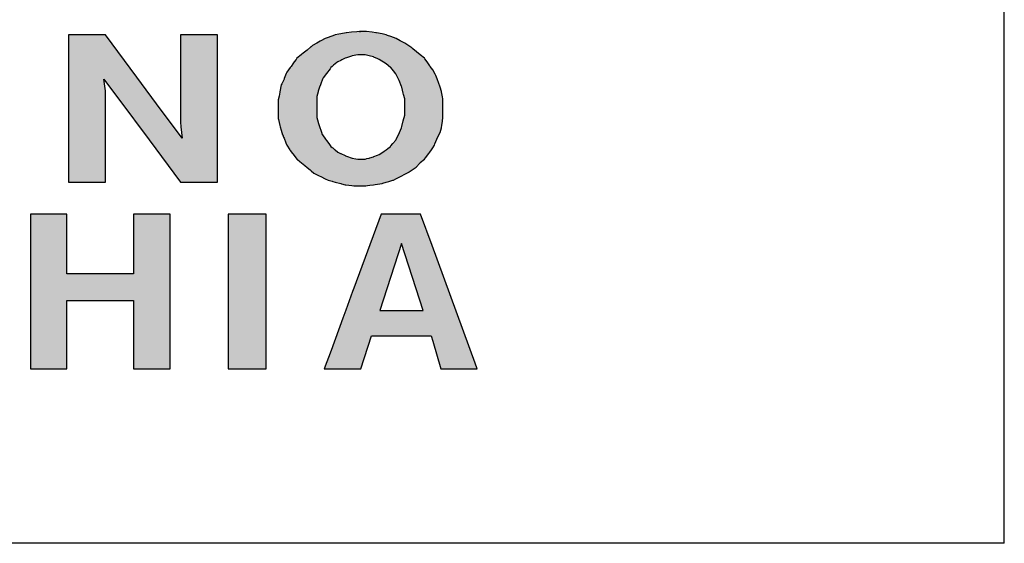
# Model space of a CAD drawing. Extents: x 671 to 2773, y 1614 to 3370.
# Tile 19 of 25: x 2598 to 2636, y 1859 to 1879. Entities that reach past the tile are written whole.
import ezdxf

# ---------------------------------------------------------------- set-up
doc = ezdxf.new("R2010")
doc.units = 0
doc.header["$LTSCALE"] = 0.2
doc.header["$MEASUREMENT"] = 0
doc.layers.add('CARIMBO', color=7, linetype='CONTINUOUS')

msp = doc.modelspace()

# ---------------------------------------------------------------- hatches: boundary and pattern name
at = {"layer": 'CARIMBO'}
for points in [[(2601.62, 1878.071), (2600.228, 1878.071), (2600.228, 1877.404), (2600.228, 1877.234), (2600.228, 1876.83), (2600.228, 1875.994), (2600.228, 1875.131), (2600.228, 1873.374), (2600.228, 1872.511), (2601.62, 1872.511), (2601.62, 1874.268), (2601.62, 1875.131), (2601.62, 1875.962), (2601.619, 1875.968), (2601.562, 1876.407), (2602.117, 1875.659), (2602.124, 1875.649), (2603.267, 1874.11), (2604.453, 1872.511), (2605.845, 1872.511), (2605.845, 1873.342), (2605.845, 1873.348), (2605.845, 1873.751), (2605.845, 1873.921), (2605.845, 1874.588), (2605.845, 1875.451), (2605.845, 1877.208), (2605.845, 1878.071), (2604.453, 1878.071), (2604.453, 1876.314), (2604.453, 1875.451), (2604.453, 1874.784), (2604.47, 1874.604), (2604.511, 1874.175), (2603.956, 1874.923), (2603.722, 1875.238), (2602.806, 1876.472)], [(2600.17, 1869.599), (2600.17, 1870.456), (2600.17, 1870.604), (2600.17, 1871.308), (2599.034, 1871.308), (2598.795, 1871.308), (2598.795, 1870.452), (2598.795, 1869.905), (2598.795, 1868.9), (2598.795, 1868.732), (2598.795, 1867.874), (2598.795, 1866.321), (2598.795, 1865.469), (2600.17, 1865.469), (2600.17, 1867.021), (2600.17, 1867.879), (2600.17, 1868.047), (2601.791, 1868.047), (2602.674, 1868.047), (2602.674, 1867.499), (2602.674, 1866.494), (2602.674, 1866.327), (2602.674, 1865.469), (2604.058, 1865.469), (2604.058, 1865.636), (2604.058, 1866.641), (2604.058, 1867.189), (2604.058, 1868.045), (2604.058, 1868.194), (2604.058, 1868.898), (2604.058, 1870.451), (2604.058, 1871.308), (2602.674, 1871.308), (2602.674, 1869.756), (2602.674, 1869.052), (2602.434, 1869.052), (2601.053, 1869.052), (2600.17, 1869.052)], [(2607.682, 1870.42), (2607.682, 1871.308), (2606.249, 1871.308), (2606.249, 1866.357), (2606.249, 1865.469), (2607.682, 1865.469)]]:
    msp.add_hatch(color=7, dxfattribs=at).paths.add_polyline_path(points)
h = msp.add_hatch(color=7, dxfattribs=at)
h.paths.add_polyline_path([(2612.912, 1877.758), (2612.741, 1877.854), (2612.591, 1877.939), (2612.385, 1878.011), (2612.258, 1878.055), (2612.212, 1878.071), (2612.064, 1878.11), (2612.056, 1878.112), (2611.841, 1878.153), (2611.817, 1878.157), (2611.683, 1878.174), (2611.463, 1878.203), (2611.398, 1878.203), (2611.248, 1878.203), (2611.205, 1878.199), (2611.102, 1878.189), (2610.898, 1878.17), (2610.713, 1878.153), (2610.7, 1878.151), (2610.499, 1878.112), (2610.419, 1878.097), (2610.285, 1878.071), (2610.262, 1878.063), (2610.021, 1877.98), (2609.989, 1877.968), (2609.914, 1877.939), (2609.749, 1877.849), (2609.719, 1877.831), (2609.593, 1877.758), (2609.428, 1877.676), (2609.379, 1877.626), (2609.368, 1877.618), (2609.225, 1877.503), (2609.028, 1877.344), (2609, 1877.321), (2608.843, 1877.19), (2608.81, 1877.149), (2608.736, 1877.058), (2608.687, 1876.978), (2608.629, 1876.885), (2608.593, 1876.838), (2608.464, 1876.671), (2608.442, 1876.615), (2608.368, 1876.433), (2608.357, 1876.407), (2608.269, 1876.224), (2608.25, 1876.185), (2608.201, 1875.921), (2608.2, 1875.917), (2608.17, 1875.756), (2608.143, 1875.616), (2608.143, 1875.58), (2608.143, 1875.394), (2608.143, 1875.285), (2608.143, 1875.262), (2608.143, 1875.13), (2608.143, 1875.034), (2608.143, 1874.916), (2608.15, 1874.883), (2608.201, 1874.653), (2608.215, 1874.602), (2608.25, 1874.48), (2608.305, 1874.306), (2608.308, 1874.298), (2608.34, 1874.218), (2608.357, 1874.175), (2608.431, 1873.993), (2608.464, 1873.911), (2608.571, 1873.73), (2608.592, 1873.705), (2608.679, 1873.598), (2608.69, 1873.583), (2608.813, 1873.424), (2608.843, 1873.384), (2608.864, 1873.367), (2608.95, 1873.294), (2609.143, 1873.138), (2609.234, 1873.065), (2609.339, 1872.98), (2609.379, 1872.948), (2609.486, 1872.857), (2609.688, 1872.756), (2609.749, 1872.725), (2609.914, 1872.643), (2610.021, 1872.593), (2610.123, 1872.567), (2610.178, 1872.552), (2610.197, 1872.545), (2610.285, 1872.511), (2610.499, 1872.462), (2610.521, 1872.456), (2610.664, 1872.42), (2610.688, 1872.418), (2610.914, 1872.393), (2611.034, 1872.379), (2611.413, 1872.379), (2611.599, 1872.403), (2611.734, 1872.42), (2611.79, 1872.428), (2612.056, 1872.462), (2612.086, 1872.471), (2612.212, 1872.511), (2612.317, 1872.543), (2612.459, 1872.586), (2612.484, 1872.593), (2612.581, 1872.642), (2612.748, 1872.725), (2612.779, 1872.742), (2612.912, 1872.816), (2613.069, 1872.898), (2613.072, 1872.901), (2613.301, 1873.053), (2613.341, 1873.079), (2613.479, 1873.232), (2613.497, 1873.252), (2613.654, 1873.384), (2613.69, 1873.431), (2613.818, 1873.598), (2613.856, 1873.644), (2613.925, 1873.73), (2613.973, 1873.811), (2614.032, 1873.911), (2614.052, 1873.96), (2614.127, 1874.143), (2614.14, 1874.175), (2614.247, 1874.389), (2614.296, 1874.562), (2614.298, 1874.576), (2614.309, 1874.649), (2614.333, 1874.819), (2614.354, 1874.957), (2614.354, 1874.994), (2614.354, 1875.187), (2614.354, 1875.262), (2614.354, 1875.294), (2614.354, 1875.526), (2614.354, 1875.548), (2614.354, 1875.658), (2614.337, 1875.732), (2614.296, 1875.921), (2614.292, 1875.934), (2614.247, 1876.094), (2614.189, 1876.275), (2614.149, 1876.374), (2614.132, 1876.415), (2614.082, 1876.539), (2614.053, 1876.597), (2613.975, 1876.753), (2613.868, 1876.885), (2613.856, 1876.905), (2613.761, 1877.058), (2613.674, 1877.165), (2613.654, 1877.19), (2613.497, 1877.321), (2613.218, 1877.551), (2613.176, 1877.585)])
h.paths.add_polyline_path([(2611.9, 1877.169), (2611.949, 1877.148), (2612.212, 1876.975), (2612.377, 1876.844), (2612.382, 1876.838), (2612.482, 1876.715), (2612.573, 1876.602), (2612.591, 1876.58), (2612.629, 1876.501), (2612.698, 1876.357), (2612.793, 1876.123), (2612.805, 1876.094), (2612.855, 1875.88), (2612.87, 1875.822), (2612.912, 1875.658), (2612.912, 1875.611), (2612.912, 1875.495), (2612.912, 1875.443), (2612.912, 1875.353), (2612.912, 1875.262), (2612.912, 1875.189), (2612.912, 1875.118), (2612.912, 1875.048), (2612.855, 1874.828), (2612.855, 1874.826), (2612.805, 1874.611), (2612.785, 1874.561), (2612.714, 1874.388), (2612.698, 1874.348), (2612.656, 1874.261), (2612.591, 1874.126), (2612.573, 1874.104), (2612.463, 1873.968), (2612.392, 1873.881), (2612.377, 1873.862), (2612.275, 1873.78), (2612.212, 1873.73), (2612.211, 1873.729), (2612.14, 1873.683), (2612.005, 1873.594), (2611.949, 1873.557), (2611.889, 1873.534), (2611.747, 1873.48), (2611.734, 1873.475), (2611.599, 1873.434), (2611.57, 1873.425), (2611.486, 1873.403), (2611.413, 1873.384), (2611.306, 1873.384), (2611.282, 1873.384), (2611.141, 1873.384), (2611.071, 1873.398), (2610.927, 1873.425), (2610.714, 1873.499), (2610.676, 1873.512), (2610.664, 1873.516), (2610.499, 1873.598), (2610.493, 1873.601), (2610.392, 1873.648), (2610.285, 1873.73), (2610.28, 1873.734), (2610.193, 1873.808), (2610.178, 1873.821), (2610.128, 1873.862), (2610.048, 1873.971), (2609.963, 1874.084), (2609.923, 1874.139), (2609.807, 1874.298), (2609.801, 1874.317), (2609.775, 1874.4), (2609.749, 1874.48), (2609.713, 1874.576), (2609.7, 1874.611), (2609.648, 1874.769), (2609.642, 1874.784), (2609.593, 1874.957), (2609.593, 1875.018), (2609.593, 1875.089), (2609.593, 1875.262), (2609.593, 1875.353), (2609.593, 1875.354), (2609.593, 1875.443), (2609.593, 1875.588), (2609.593, 1875.616), (2609.593, 1875.748), (2609.642, 1875.921), (2609.651, 1875.948), (2609.7, 1876.094), (2609.734, 1876.186), (2609.749, 1876.226), (2609.807, 1876.407), (2609.839, 1876.451), (2609.962, 1876.619), (2609.963, 1876.621), (2610.093, 1876.796), (2610.128, 1876.844), (2610.178, 1876.885), (2610.227, 1876.927), (2610.285, 1876.976), (2610.355, 1877.029), (2610.392, 1877.058), (2610.499, 1877.107), (2610.541, 1877.128), (2610.664, 1877.19), (2610.714, 1877.207), (2610.905, 1877.272), (2610.927, 1877.28), (2611.141, 1877.321), (2611.144, 1877.321), (2611.306, 1877.321), (2611.395, 1877.321), (2611.413, 1877.321), (2611.57, 1877.28), (2611.734, 1877.239), (2611.749, 1877.233)], flags=16)
h = msp.add_hatch(color=7, dxfattribs=at)
h.paths.add_polyline_path([(2612.023, 1871.308), (2610.996, 1868.519), (2610.946, 1868.383), (2610.69, 1867.689), (2610.578, 1867.384), (2610.13, 1866.167), (2609.873, 1865.469), (2611.257, 1865.469), (2611.66, 1866.713), (2612.265, 1866.713), (2613.641, 1866.713), (2613.909, 1866.713), (2613.968, 1866.51), (2614.271, 1865.469), (2615.647, 1865.469), (2615.568, 1865.684), (2613.942, 1870.119), (2613.505, 1871.308)])
h.paths.add_polyline_path([(2612.789, 1870.205), (2613.604, 1867.676), (2611.973, 1867.676)], flags=16)

# ---------------------------------------------------------------- linework, layer by layer
at = {"layer": 'CARIMBO', "color": 6}
for q in [(2635.528, 1898.883), (2539.367, 1858.883)]:
    msp.add_line((2635.528, 1858.883), q, dxfattribs=at)
at = {"layer": 'CARIMBO', "color": 7}
for p, q in [((2610.993, 1872.379), (2611.446, 1872.379)), ((2610.993, 1872.379), (2611.446, 1872.379)), ((2598.795, 1865.469), (2600.17, 1865.469)), ((2598.795, 1865.469), (2600.17, 1865.469))]:
    msp.add_line(p, q, dxfattribs=at)
at = {"layer": 'CARIMBO', "color": 7, "invisible_edges": 5}
for points in [[(2600.228, 1877.404), (2603.722, 1875.238), (2602.806, 1876.472), (2600.228, 1878.071)], [(2600.228, 1878.071), (2602.806, 1876.472), (2601.62, 1878.071)], [(2600.228, 1877.404), (2603.722, 1875.238), (2602.806, 1876.472), (2600.228, 1878.071)], [(2600.228, 1878.071), (2602.806, 1876.472), (2601.62, 1878.071)], [(2604.453, 1876.314), (2605.845, 1875.451), (2605.845, 1877.208), (2604.453, 1878.071)], [(2604.453, 1878.071), (2605.845, 1877.208), (2605.845, 1878.071)], [(2604.453, 1876.314), (2605.845, 1875.451), (2605.845, 1877.208), (2604.453, 1878.071)], [(2604.453, 1878.071), (2605.845, 1877.208), (2605.845, 1878.071)], [(2609.719, 1877.831), (2614.354, 1874.957), (2614.354, 1874.994), (2609.749, 1877.849)], [(2609.719, 1877.831), (2614.354, 1874.957), (2614.354, 1874.994), (2609.749, 1877.849)], [(2609.749, 1877.849), (2614.354, 1874.994), (2614.354, 1875.187), (2609.914, 1877.939)], [(2609.749, 1877.849), (2614.354, 1874.994), (2614.354, 1875.187), (2609.914, 1877.939)], [(2609.914, 1877.939), (2614.354, 1875.187), (2614.354, 1875.262), (2609.989, 1877.968)], [(2609.914, 1877.939), (2614.354, 1875.187), (2614.354, 1875.262), (2609.989, 1877.968)], [(2609.989, 1877.968), (2614.354, 1875.262), (2614.354, 1875.294), (2610.021, 1877.98)], [(2609.989, 1877.968), (2614.354, 1875.262), (2614.354, 1875.294), (2610.021, 1877.98)], [(2610.021, 1877.98), (2614.354, 1875.294), (2614.354, 1875.526), (2610.262, 1878.063)], [(2610.021, 1877.98), (2614.354, 1875.294), (2614.354, 1875.526), (2610.262, 1878.063)], [(2610.262, 1878.063), (2614.354, 1875.526), (2614.354, 1875.548), (2610.285, 1878.071)], [(2610.262, 1878.063), (2614.354, 1875.526), (2614.354, 1875.548), (2610.285, 1878.071)], [(2610.285, 1878.071), (2614.354, 1875.548), (2614.354, 1875.658), (2610.419, 1878.097)], [(2610.285, 1878.071), (2614.354, 1875.548), (2614.354, 1875.658), (2610.419, 1878.097)], [(2610.419, 1878.097), (2614.354, 1875.658), (2614.337, 1875.732), (2610.499, 1878.112)], [(2610.419, 1878.097), (2614.354, 1875.658), (2614.337, 1875.732), (2610.499, 1878.112)], [(2610.499, 1878.112), (2614.337, 1875.732), (2614.296, 1875.921), (2610.7, 1878.151)], [(2610.499, 1878.112), (2614.337, 1875.732), (2614.296, 1875.921), (2610.7, 1878.151)], [(2610.7, 1878.151), (2614.296, 1875.921), (2614.292, 1875.934), (2610.713, 1878.153)], [(2610.7, 1878.151), (2614.296, 1875.921), (2614.292, 1875.934), (2610.713, 1878.153)], [(2610.713, 1878.153), (2614.292, 1875.934), (2614.247, 1876.094), (2610.898, 1878.17)], [(2610.713, 1878.153), (2614.292, 1875.934), (2614.247, 1876.094), (2610.898, 1878.17)], [(2610.898, 1878.17), (2614.247, 1876.094), (2614.189, 1876.275), (2611.102, 1878.189)], [(2610.898, 1878.17), (2614.247, 1876.094), (2614.189, 1876.275), (2611.102, 1878.189)], [(2611.102, 1878.189), (2614.189, 1876.275), (2614.149, 1876.374), (2611.205, 1878.199)], [(2611.102, 1878.189), (2614.189, 1876.275), (2614.149, 1876.374), (2611.205, 1878.199)], [(2611.199, 1878.203), (2611.199, 1878.203), (2611.248, 1878.203)], [(2611.199, 1878.203), (2611.199, 1878.203), (2611.248, 1878.203)], [(2611.205, 1878.199), (2614.149, 1876.374), (2614.132, 1876.415), (2611.248, 1878.203)], [(2611.205, 1878.199), (2614.149, 1876.374), (2614.132, 1876.415), (2611.248, 1878.203)], [(2611.248, 1878.203), (2614.132, 1876.415), (2614.082, 1876.539), (2611.398, 1878.203)], [(2611.248, 1878.203), (2614.132, 1876.415), (2614.082, 1876.539), (2611.398, 1878.203)], [(2611.398, 1878.203), (2614.082, 1876.539), (2614.053, 1876.597), (2611.463, 1878.203)], [(2611.398, 1878.203), (2614.082, 1876.539), (2614.053, 1876.597), (2611.463, 1878.203)], [(2611.463, 1878.203), (2614.053, 1876.597), (2613.975, 1876.753), (2611.683, 1878.174)], [(2611.463, 1878.203), (2614.053, 1876.597), (2613.975, 1876.753), (2611.683, 1878.174)], [(2611.683, 1878.174), (2613.975, 1876.753), (2613.868, 1876.885), (2611.817, 1878.157)], [(2611.683, 1878.174), (2613.975, 1876.753), (2613.868, 1876.885), (2611.817, 1878.157)], [(2611.817, 1878.157), (2613.868, 1876.885), (2613.856, 1876.905), (2611.841, 1878.153)], [(2611.817, 1878.157), (2613.868, 1876.885), (2613.856, 1876.905), (2611.841, 1878.153)], [(2611.841, 1878.153), (2613.856, 1876.905), (2613.763, 1877.053), (2612.056, 1878.112)], [(2611.841, 1878.153), (2613.856, 1876.905), (2613.763, 1877.053), (2612.056, 1878.112)], [(2612.056, 1878.112), (2613.763, 1877.053), (2613.761, 1877.058), (2612.064, 1878.11)], [(2612.056, 1878.112), (2613.763, 1877.053), (2613.761, 1877.058), (2612.064, 1878.11)], [(2612.064, 1878.11), (2613.761, 1877.058), (2613.674, 1877.165), (2612.212, 1878.071)], [(2612.064, 1878.11), (2613.761, 1877.058), (2613.674, 1877.165), (2612.212, 1878.071)], [(2612.212, 1878.071), (2613.674, 1877.165), (2613.654, 1877.19), (2612.258, 1878.055)], [(2612.212, 1878.071), (2613.674, 1877.165), (2613.654, 1877.19), (2612.258, 1878.055)], [(2612.258, 1878.055), (2613.654, 1877.19), (2613.497, 1877.321), (2612.385, 1878.011)], [(2612.258, 1878.055), (2613.654, 1877.19), (2613.497, 1877.321), (2612.385, 1878.011)], [(2612.385, 1878.011), (2613.497, 1877.321), (2613.218, 1877.551), (2612.591, 1877.939)], [(2612.385, 1878.011), (2613.497, 1877.321), (2613.218, 1877.551), (2612.591, 1877.939)], [(2612.591, 1877.939), (2613.218, 1877.551), (2613.176, 1877.585), (2612.741, 1877.854)], [(2612.591, 1877.939), (2613.218, 1877.551), (2613.176, 1877.585), (2612.741, 1877.854)], [(2612.741, 1877.854), (2613.176, 1877.585), (2612.912, 1877.758)], [(2612.741, 1877.854), (2613.176, 1877.585), (2612.912, 1877.758)], [(2609.028, 1877.344), (2614.14, 1874.175), (2614.247, 1874.389), (2609.225, 1877.503)], [(2609.028, 1877.344), (2614.14, 1874.175), (2614.247, 1874.389), (2609.225, 1877.503)], [(2609.225, 1877.503), (2614.247, 1874.389), (2614.296, 1874.562), (2609.368, 1877.618)], [(2609.225, 1877.503), (2614.247, 1874.389), (2614.296, 1874.562), (2609.368, 1877.618)], [(2609.368, 1877.618), (2614.296, 1874.562), (2614.298, 1874.576), (2609.379, 1877.626)], [(2609.368, 1877.618), (2614.296, 1874.562), (2614.298, 1874.576), (2609.379, 1877.626)], [(2609.379, 1877.626), (2614.298, 1874.576), (2614.309, 1874.649), (2609.428, 1877.676)], [(2609.379, 1877.626), (2614.298, 1874.576), (2614.309, 1874.649), (2609.428, 1877.676)], [(2609.428, 1877.676), (2614.309, 1874.649), (2614.333, 1874.819), (2609.593, 1877.758)], [(2609.428, 1877.676), (2614.309, 1874.649), (2614.333, 1874.819), (2609.593, 1877.758)], [(2609.593, 1877.758), (2614.333, 1874.819), (2614.354, 1874.957), (2609.719, 1877.831)], [(2609.593, 1877.758), (2614.333, 1874.819), (2614.354, 1874.957), (2609.719, 1877.831)], [(2600.228, 1877.234), (2603.956, 1874.923), (2603.722, 1875.238), (2600.228, 1877.404)], [(2600.228, 1877.234), (2603.956, 1874.923), (2603.722, 1875.238), (2600.228, 1877.404)], [(2600.228, 1876.83), (2601.619, 1875.968), (2601.562, 1876.407), (2600.228, 1877.234)], [(2600.228, 1876.83), (2601.619, 1875.968), (2601.562, 1876.407), (2600.228, 1877.234)], [(2608.736, 1877.058), (2613.973, 1873.811), (2614.032, 1873.911), (2608.81, 1877.149)], [(2608.736, 1877.058), (2613.973, 1873.811), (2614.032, 1873.911), (2608.81, 1877.149)], [(2608.81, 1877.149), (2614.032, 1873.911), (2614.052, 1873.96), (2608.843, 1877.19)], [(2608.81, 1877.149), (2614.032, 1873.911), (2614.052, 1873.96), (2608.843, 1877.19)], [(2608.843, 1877.19), (2614.052, 1873.96), (2614.127, 1874.143), (2609, 1877.321)], [(2608.843, 1877.19), (2614.052, 1873.96), (2614.127, 1874.143), (2609, 1877.321)], [(2609, 1877.321), (2614.127, 1874.143), (2614.14, 1874.175), (2609.028, 1877.344)], [(2609, 1877.321), (2614.127, 1874.143), (2614.14, 1874.175), (2609.028, 1877.344)], [(2610.392, 1877.058), (2612.912, 1875.495), (2612.912, 1875.611), (2610.499, 1877.107)], [(2610.392, 1877.058), (2612.912, 1875.495), (2612.912, 1875.611), (2610.499, 1877.107)], [(2610.499, 1877.107), (2612.912, 1875.611), (2612.912, 1875.658), (2610.541, 1877.128)], [(2610.499, 1877.107), (2612.912, 1875.611), (2612.912, 1875.658), (2610.541, 1877.128)], [(2610.541, 1877.128), (2612.912, 1875.658), (2612.87, 1875.822), (2610.664, 1877.19)], [(2610.541, 1877.128), (2612.912, 1875.658), (2612.87, 1875.822), (2610.664, 1877.19)], [(2610.664, 1877.19), (2612.87, 1875.822), (2612.855, 1875.88), (2610.714, 1877.207)], [(2610.664, 1877.19), (2612.87, 1875.822), (2612.855, 1875.88), (2610.714, 1877.207)], [(2610.714, 1877.207), (2612.855, 1875.88), (2612.805, 1876.094), (2610.905, 1877.272)], [(2610.714, 1877.207), (2612.855, 1875.88), (2612.805, 1876.094), (2610.905, 1877.272)], [(2610.905, 1877.272), (2612.805, 1876.094), (2612.793, 1876.123), (2610.927, 1877.28)], [(2610.905, 1877.272), (2612.805, 1876.094), (2612.793, 1876.123), (2610.927, 1877.28)], [(2610.927, 1877.28), (2612.793, 1876.123), (2612.699, 1876.356), (2611.141, 1877.321)], [(2610.927, 1877.28), (2612.793, 1876.123), (2612.699, 1876.356), (2611.141, 1877.321)], [(2611.141, 1877.321), (2612.699, 1876.356), (2612.698, 1876.358), (2611.144, 1877.321)], [(2611.141, 1877.321), (2612.699, 1876.356), (2612.698, 1876.358), (2611.144, 1877.321)], [(2611.144, 1877.321), (2612.698, 1876.358), (2612.629, 1876.501), (2611.306, 1877.321)], [(2611.144, 1877.321), (2612.698, 1876.358), (2612.629, 1876.501), (2611.306, 1877.321)], [(2611.306, 1877.321), (2612.629, 1876.501), (2612.591, 1876.58), (2611.395, 1877.321)], [(2611.306, 1877.321), (2612.629, 1876.501), (2612.591, 1876.58), (2611.395, 1877.321)], [(2611.395, 1877.321), (2612.591, 1876.58), (2612.573, 1876.602), (2611.413, 1877.321)], [(2611.395, 1877.321), (2612.591, 1876.58), (2612.573, 1876.602), (2611.413, 1877.321)], [(2611.413, 1877.321), (2612.573, 1876.602), (2612.482, 1876.715), (2611.57, 1877.28)], [(2611.413, 1877.321), (2612.573, 1876.602), (2612.482, 1876.715), (2611.57, 1877.28)], [(2611.57, 1877.28), (2612.482, 1876.715), (2612.382, 1876.838), (2611.734, 1877.239)], [(2611.57, 1877.28), (2612.482, 1876.715), (2612.382, 1876.838), (2611.734, 1877.239)], [(2611.734, 1877.239), (2612.382, 1876.838), (2612.377, 1876.844), (2611.749, 1877.233)], [(2611.734, 1877.239), (2612.382, 1876.838), (2612.377, 1876.844), (2611.749, 1877.233)], [(2611.749, 1877.233), (2612.377, 1876.844), (2612.212, 1876.975), (2611.9, 1877.169)], [(2611.749, 1877.233), (2612.377, 1876.844), (2612.212, 1876.975), (2611.9, 1877.169)], [(2611.9, 1877.169), (2612.212, 1876.975), (2611.949, 1877.148)], [(2611.9, 1877.169), (2612.212, 1876.975), (2611.949, 1877.148)], [(2600.228, 1876.825), (2601.62, 1875.962), (2601.619, 1875.968), (2600.228, 1876.83)], [(2600.228, 1876.825), (2601.62, 1875.962), (2601.619, 1875.968), (2600.228, 1876.83)], [(2600.228, 1875.994), (2601.62, 1875.131), (2601.62, 1875.962), (2600.228, 1876.825)], [(2600.228, 1875.994), (2601.62, 1875.131), (2601.62, 1875.962), (2600.228, 1876.825)], [(2608.464, 1876.671), (2613.69, 1873.431), (2613.818, 1873.598), (2608.593, 1876.838)], [(2608.464, 1876.671), (2613.69, 1873.431), (2613.818, 1873.598), (2608.593, 1876.838)], [(2608.593, 1876.838), (2613.818, 1873.598), (2613.856, 1873.644), (2608.629, 1876.885)], [(2608.593, 1876.838), (2613.818, 1873.598), (2613.856, 1873.644), (2608.629, 1876.885)], [(2608.629, 1876.885), (2613.856, 1873.644), (2613.925, 1873.73), (2608.687, 1876.978)], [(2608.629, 1876.885), (2613.856, 1873.644), (2613.925, 1873.73), (2608.687, 1876.978)], [(2608.687, 1876.978), (2613.925, 1873.73), (2613.973, 1873.811), (2608.736, 1877.058)], [(2608.687, 1876.978), (2613.925, 1873.73), (2613.973, 1873.811), (2608.736, 1877.058)], [(2609.963, 1876.621), (2612.855, 1874.828), (2612.912, 1875.048), (2610.093, 1876.796)], [(2609.963, 1876.621), (2612.855, 1874.828), (2612.912, 1875.048), (2610.093, 1876.796)], [(2610.093, 1876.796), (2612.912, 1875.048), (2612.912, 1875.118), (2610.128, 1876.844)], [(2610.093, 1876.796), (2612.912, 1875.048), (2612.912, 1875.118), (2610.128, 1876.844)], [(2610.128, 1876.844), (2612.912, 1875.118), (2612.912, 1875.189), (2610.178, 1876.885)], [(2610.128, 1876.844), (2612.912, 1875.118), (2612.912, 1875.189), (2610.178, 1876.885)], [(2610.178, 1876.885), (2612.912, 1875.189), (2612.912, 1875.262), (2610.227, 1876.927)], [(2610.178, 1876.885), (2612.912, 1875.189), (2612.912, 1875.262), (2610.227, 1876.927)], [(2610.227, 1876.927), (2612.912, 1875.262), (2612.912, 1875.346), (2610.285, 1876.975)], [(2610.227, 1876.927), (2612.912, 1875.262), (2612.912, 1875.346), (2610.285, 1876.975)], [(2610.285, 1876.975), (2612.912, 1875.346), (2612.912, 1875.353), (2610.289, 1876.979)], [(2610.285, 1876.975), (2612.912, 1875.346), (2612.912, 1875.353), (2610.289, 1876.979)], [(2610.289, 1876.979), (2612.912, 1875.353), (2612.912, 1875.443), (2610.355, 1877.029)], [(2610.289, 1876.979), (2612.912, 1875.353), (2612.912, 1875.443), (2610.355, 1877.029)], [(2610.355, 1877.029), (2612.912, 1875.443), (2612.912, 1875.495), (2610.392, 1877.058)], [(2610.355, 1877.029), (2612.912, 1875.443), (2612.912, 1875.495), (2610.392, 1877.058)], [(2602.117, 1875.659), (2604.511, 1874.175), (2603.956, 1874.923), (2601.562, 1876.407)], [(2602.117, 1875.659), (2604.511, 1874.175), (2603.956, 1874.923), (2601.562, 1876.407)], [(2608.269, 1876.224), (2613.341, 1873.079), (2613.479, 1873.232), (2608.357, 1876.407)], [(2608.269, 1876.224), (2613.341, 1873.079), (2613.479, 1873.232), (2608.357, 1876.407)], [(2608.357, 1876.407), (2613.479, 1873.232), (2613.497, 1873.252), (2608.368, 1876.433)], [(2608.357, 1876.407), (2613.479, 1873.232), (2613.497, 1873.252), (2608.368, 1876.433)], [(2608.368, 1876.433), (2613.497, 1873.252), (2613.654, 1873.384), (2608.442, 1876.615)], [(2608.368, 1876.433), (2613.497, 1873.252), (2613.654, 1873.384), (2608.442, 1876.615)], [(2608.442, 1876.615), (2613.654, 1873.384), (2613.69, 1873.431), (2608.464, 1876.671)], [(2608.442, 1876.615), (2613.654, 1873.384), (2613.69, 1873.431), (2608.464, 1876.671)], [(2609.749, 1876.226), (2612.714, 1874.388), (2612.785, 1874.561), (2609.807, 1876.407)], [(2609.749, 1876.226), (2612.714, 1874.388), (2612.785, 1874.561), (2609.807, 1876.407)], [(2609.807, 1876.407), (2612.785, 1874.561), (2612.805, 1874.611), (2609.839, 1876.451)], [(2609.807, 1876.407), (2612.785, 1874.561), (2612.805, 1874.611), (2609.839, 1876.451)], [(2609.839, 1876.451), (2612.805, 1874.611), (2612.855, 1874.826), (2609.962, 1876.619)], [(2609.839, 1876.451), (2612.805, 1874.611), (2612.855, 1874.826), (2609.962, 1876.619)], [(2609.962, 1876.619), (2612.855, 1874.826), (2612.855, 1874.828), (2609.963, 1876.621)], [(2609.962, 1876.619), (2612.855, 1874.826), (2612.855, 1874.828), (2609.963, 1876.621)], [(2600.228, 1875.131), (2601.62, 1874.268), (2601.62, 1875.131), (2600.228, 1875.994)], [(2600.228, 1875.131), (2601.62, 1874.268), (2601.62, 1875.131), (2600.228, 1875.994)], [(2604.453, 1875.451), (2605.845, 1874.588), (2605.845, 1875.451), (2604.453, 1876.314)], [(2604.453, 1875.451), (2605.845, 1874.588), (2605.845, 1875.451), (2604.453, 1876.314)], [(2608.201, 1875.921), (2613.072, 1872.901), (2613.301, 1873.053), (2608.25, 1876.185)], [(2608.201, 1875.921), (2613.072, 1872.901), (2613.301, 1873.053), (2608.25, 1876.185)], [(2608.25, 1876.185), (2613.301, 1873.053), (2613.341, 1873.079), (2608.269, 1876.224)], [(2608.25, 1876.185), (2613.301, 1873.053), (2613.341, 1873.079), (2608.269, 1876.224)], [(2609.651, 1875.948), (2612.591, 1874.126), (2612.656, 1874.261), (2609.7, 1876.094)], [(2609.651, 1875.948), (2612.591, 1874.126), (2612.656, 1874.261), (2609.7, 1876.094)], [(2609.7, 1876.094), (2612.656, 1874.261), (2612.698, 1874.348), (2609.734, 1876.186)], [(2609.7, 1876.094), (2612.656, 1874.261), (2612.698, 1874.348), (2609.734, 1876.186)], [(2609.734, 1876.186), (2612.698, 1874.348), (2612.714, 1874.388), (2609.749, 1876.226)], [(2609.734, 1876.186), (2612.698, 1874.348), (2612.714, 1874.388), (2609.749, 1876.226)], [(2602.124, 1875.649), (2605.845, 1873.342), (2605.845, 1873.348), (2602.117, 1875.659)], [(2602.124, 1875.649), (2605.845, 1873.342), (2605.845, 1873.348), (2602.117, 1875.659)], [(2603.267, 1874.11), (2605.845, 1872.511), (2605.845, 1873.342), (2602.124, 1875.649)], [(2603.267, 1874.11), (2605.845, 1872.511), (2605.845, 1873.342), (2602.124, 1875.649)], [(2608.143, 1875.616), (2612.779, 1872.742), (2612.912, 1872.816), (2608.17, 1875.756)], [(2608.143, 1875.616), (2612.779, 1872.742), (2612.912, 1872.816), (2608.17, 1875.756)], [(2608.143, 1875.58), (2612.748, 1872.725), (2612.779, 1872.742), (2608.143, 1875.616)], [(2608.143, 1875.58), (2612.748, 1872.725), (2612.779, 1872.742), (2608.143, 1875.616)], [(2608.17, 1875.756), (2612.912, 1872.816), (2613.069, 1872.898), (2608.2, 1875.917)], [(2608.17, 1875.756), (2612.912, 1872.816), (2613.069, 1872.898), (2608.2, 1875.917)], [(2608.2, 1875.917), (2613.069, 1872.898), (2613.072, 1872.901), (2608.201, 1875.921)], [(2608.2, 1875.917), (2613.069, 1872.898), (2613.072, 1872.901), (2608.201, 1875.921)], [(2609.593, 1875.748), (2612.463, 1873.968), (2612.573, 1874.104), (2609.642, 1875.921)], [(2609.593, 1875.748), (2612.463, 1873.968), (2612.573, 1874.104), (2609.642, 1875.921)], [(2609.593, 1875.616), (2612.392, 1873.881), (2612.463, 1873.968), (2609.593, 1875.748)], [(2609.593, 1875.616), (2612.392, 1873.881), (2612.463, 1873.968), (2609.593, 1875.748)], [(2609.593, 1875.588), (2612.377, 1873.862), (2612.392, 1873.881), (2609.593, 1875.616)], [(2609.593, 1875.588), (2612.377, 1873.862), (2612.392, 1873.881), (2609.593, 1875.616)], [(2609.642, 1875.921), (2612.573, 1874.104), (2612.591, 1874.126), (2609.651, 1875.948)], [(2609.642, 1875.921), (2612.573, 1874.104), (2612.591, 1874.126), (2609.651, 1875.948)], [(2604.453, 1874.784), (2605.845, 1873.921), (2605.845, 1874.588), (2604.453, 1875.451)], [(2604.453, 1874.784), (2605.845, 1873.921), (2605.845, 1874.588), (2604.453, 1875.451)], [(2608.143, 1875.394), (2612.581, 1872.642), (2612.748, 1872.725), (2608.143, 1875.58)], [(2608.143, 1875.394), (2612.581, 1872.642), (2612.748, 1872.725), (2608.143, 1875.58)], [(2608.143, 1875.285), (2612.484, 1872.593), (2612.581, 1872.642), (2608.143, 1875.394)], [(2608.143, 1875.285), (2612.484, 1872.593), (2612.581, 1872.642), (2608.143, 1875.394)], [(2608.143, 1875.262), (2612.459, 1872.586), (2612.484, 1872.593), (2608.143, 1875.285)], [(2608.143, 1875.262), (2612.459, 1872.586), (2612.484, 1872.593), (2608.143, 1875.285)], [(2608.143, 1875.13), (2612.317, 1872.543), (2612.459, 1872.586), (2608.143, 1875.262)], [(2608.143, 1875.13), (2612.317, 1872.543), (2612.459, 1872.586), (2608.143, 1875.262)], [(2609.593, 1875.443), (2612.275, 1873.78), (2612.377, 1873.862), (2609.593, 1875.588)], [(2609.593, 1875.443), (2612.275, 1873.78), (2612.377, 1873.862), (2609.593, 1875.588)], [(2609.593, 1875.354), (2612.212, 1873.73), (2612.275, 1873.78), (2609.593, 1875.443)], [(2609.593, 1875.354), (2612.212, 1873.73), (2612.275, 1873.78), (2609.593, 1875.443)], [(2609.593, 1875.353), (2612.211, 1873.729), (2612.212, 1873.73), (2609.593, 1875.354)], [(2609.593, 1875.353), (2612.211, 1873.729), (2612.212, 1873.73), (2609.593, 1875.354)], [(2609.593, 1875.262), (2612.14, 1873.683), (2612.211, 1873.729), (2609.593, 1875.353)], [(2609.593, 1875.262), (2612.14, 1873.683), (2612.211, 1873.729), (2609.593, 1875.353)], [(2609.593, 1875.089), (2612.005, 1873.594), (2612.14, 1873.683), (2609.593, 1875.262)], [(2609.593, 1875.089), (2612.005, 1873.594), (2612.14, 1873.683), (2609.593, 1875.262)], [(2600.228, 1873.374), (2601.62, 1872.511), (2601.62, 1874.268), (2600.228, 1875.131)], [(2600.228, 1873.374), (2601.62, 1872.511), (2601.62, 1874.268), (2600.228, 1875.131)], [(2608.143, 1875.034), (2612.212, 1872.511), (2612.317, 1872.543), (2608.143, 1875.13)], [(2608.143, 1875.034), (2612.212, 1872.511), (2612.317, 1872.543), (2608.143, 1875.13)], [(2608.143, 1874.916), (2612.086, 1872.471), (2612.212, 1872.511), (2608.143, 1875.034)], [(2608.143, 1874.916), (2612.086, 1872.471), (2612.212, 1872.511), (2608.143, 1875.034)], [(2608.15, 1874.883), (2612.056, 1872.462), (2612.086, 1872.471), (2608.143, 1874.916)], [(2608.15, 1874.883), (2612.056, 1872.462), (2612.086, 1872.471), (2608.143, 1874.916)], [(2608.201, 1874.653), (2611.79, 1872.428), (2612.056, 1872.462), (2608.15, 1874.883)], [(2608.201, 1874.653), (2611.79, 1872.428), (2612.056, 1872.462), (2608.15, 1874.883)], [(2609.593, 1875.018), (2611.949, 1873.557), (2612.005, 1873.594), (2609.593, 1875.089)], [(2609.593, 1875.018), (2611.949, 1873.557), (2612.005, 1873.594), (2609.593, 1875.089)], [(2609.593, 1874.957), (2611.889, 1873.534), (2611.949, 1873.557), (2609.593, 1875.018)], [(2609.593, 1874.957), (2611.889, 1873.534), (2611.949, 1873.557), (2609.593, 1875.018)], [(2609.642, 1874.784), (2611.747, 1873.48), (2611.889, 1873.534), (2609.593, 1874.957)], [(2609.642, 1874.784), (2611.747, 1873.48), (2611.889, 1873.534), (2609.593, 1874.957)], [(2604.47, 1874.604), (2605.845, 1873.751), (2605.845, 1873.921), (2604.453, 1874.784)], [(2604.47, 1874.604), (2605.845, 1873.751), (2605.845, 1873.921), (2604.453, 1874.784)], [(2604.511, 1874.175), (2605.845, 1873.348), (2605.845, 1873.751), (2604.47, 1874.604)], [(2604.511, 1874.175), (2605.845, 1873.348), (2605.845, 1873.751), (2604.47, 1874.604)], [(2608.215, 1874.602), (2611.734, 1872.42), (2611.79, 1872.428), (2608.201, 1874.653)], [(2608.215, 1874.602), (2611.734, 1872.42), (2611.79, 1872.428), (2608.201, 1874.653)], [(2608.25, 1874.48), (2611.599, 1872.403), (2611.734, 1872.42), (2608.215, 1874.602)], [(2608.25, 1874.48), (2611.599, 1872.403), (2611.734, 1872.42), (2608.215, 1874.602)], [(2609.648, 1874.769), (2611.734, 1873.475), (2611.747, 1873.48), (2609.642, 1874.784)], [(2609.648, 1874.769), (2611.734, 1873.475), (2611.747, 1873.48), (2609.642, 1874.784)], [(2609.7, 1874.611), (2611.599, 1873.434), (2611.734, 1873.475), (2609.648, 1874.769)], [(2609.7, 1874.611), (2611.599, 1873.434), (2611.734, 1873.475), (2609.648, 1874.769)], [(2609.713, 1874.576), (2611.57, 1873.425), (2611.599, 1873.434), (2609.7, 1874.611)], [(2609.713, 1874.576), (2611.57, 1873.425), (2611.599, 1873.434), (2609.7, 1874.611)], [(2609.749, 1874.48), (2611.486, 1873.403), (2611.57, 1873.425), (2609.713, 1874.576)], [(2609.749, 1874.48), (2611.486, 1873.403), (2611.57, 1873.425), (2609.713, 1874.576)], [(2608.305, 1874.306), (2611.413, 1872.379), (2611.599, 1872.403), (2608.25, 1874.48)], [(2608.305, 1874.306), (2611.413, 1872.379), (2611.599, 1872.403), (2608.25, 1874.48)], [(2608.308, 1874.298), (2611.403, 1872.379), (2611.413, 1872.379), (2608.305, 1874.306)], [(2608.308, 1874.298), (2611.403, 1872.379), (2611.413, 1872.379), (2608.305, 1874.306)], [(2608.34, 1874.218), (2611.306, 1872.379), (2611.403, 1872.379), (2608.308, 1874.298)], [(2608.34, 1874.218), (2611.306, 1872.379), (2611.403, 1872.379), (2608.308, 1874.298)], [(2608.357, 1874.175), (2611.253, 1872.379), (2611.306, 1872.379), (2608.34, 1874.218)], [(2608.357, 1874.175), (2611.253, 1872.379), (2611.306, 1872.379), (2608.34, 1874.218)], [(2608.431, 1873.993), (2611.034, 1872.379), (2611.253, 1872.379), (2608.357, 1874.175)], [(2608.431, 1873.993), (2611.034, 1872.379), (2611.253, 1872.379), (2608.357, 1874.175)], [(2609.775, 1874.4), (2611.413, 1873.384), (2611.486, 1873.403), (2609.749, 1874.48)], [(2609.775, 1874.4), (2611.413, 1873.384), (2611.486, 1873.403), (2609.749, 1874.48)], [(2609.801, 1874.317), (2611.306, 1873.384), (2611.413, 1873.384), (2609.775, 1874.4)], [(2609.801, 1874.317), (2611.306, 1873.384), (2611.413, 1873.384), (2609.775, 1874.4)], [(2609.807, 1874.298), (2611.282, 1873.384), (2611.306, 1873.384), (2609.801, 1874.317)], [(2609.807, 1874.298), (2611.282, 1873.384), (2611.306, 1873.384), (2609.801, 1874.317)], [(2609.923, 1874.139), (2611.141, 1873.384), (2611.282, 1873.384), (2609.807, 1874.298)], [(2609.923, 1874.139), (2611.141, 1873.384), (2611.282, 1873.384), (2609.807, 1874.298)], [(2609.963, 1874.084), (2611.071, 1873.398), (2611.141, 1873.384), (2609.923, 1874.139)], [(2609.963, 1874.084), (2611.071, 1873.398), (2611.141, 1873.384), (2609.923, 1874.139)], [(2604.453, 1872.511), (2604.453, 1872.511), (2605.845, 1872.511), (2603.267, 1874.11)], [(2604.453, 1872.511), (2604.453, 1872.511), (2605.845, 1872.511), (2603.267, 1874.11)], [(2608.464, 1873.911), (2610.914, 1872.393), (2611.034, 1872.379), (2608.431, 1873.993)], [(2608.464, 1873.911), (2610.914, 1872.393), (2611.034, 1872.379), (2608.431, 1873.993)], [(2608.571, 1873.73), (2610.688, 1872.418), (2610.914, 1872.393), (2608.464, 1873.911)], [(2608.571, 1873.73), (2610.688, 1872.418), (2610.914, 1872.393), (2608.464, 1873.911)], [(2610.048, 1873.971), (2610.927, 1873.425), (2611.071, 1873.398), (2609.963, 1874.084)], [(2610.048, 1873.971), (2610.927, 1873.425), (2611.071, 1873.398), (2609.963, 1874.084)], [(2610.128, 1873.862), (2610.714, 1873.499), (2610.927, 1873.425), (2610.048, 1873.971)], [(2610.128, 1873.862), (2610.714, 1873.499), (2610.927, 1873.425), (2610.048, 1873.971)], [(2610.178, 1873.821), (2610.676, 1873.512), (2610.714, 1873.499), (2610.128, 1873.862)], [(2610.178, 1873.821), (2610.676, 1873.512), (2610.714, 1873.499), (2610.128, 1873.862)], [(2610.193, 1873.808), (2610.664, 1873.516), (2610.676, 1873.512), (2610.178, 1873.821)], [(2610.193, 1873.808), (2610.664, 1873.516), (2610.676, 1873.512), (2610.178, 1873.821)], [(2610.28, 1873.734), (2610.499, 1873.598), (2610.664, 1873.516), (2610.193, 1873.808)], [(2610.28, 1873.734), (2610.499, 1873.598), (2610.664, 1873.516), (2610.193, 1873.808)], [(2608.592, 1873.705), (2610.664, 1872.42), (2610.688, 1872.418), (2608.571, 1873.73)], [(2608.592, 1873.705), (2610.664, 1872.42), (2610.688, 1872.418), (2608.571, 1873.73)], [(2608.679, 1873.598), (2610.521, 1872.456), (2610.664, 1872.42), (2608.592, 1873.705)], [(2608.679, 1873.598), (2610.521, 1872.456), (2610.664, 1872.42), (2608.592, 1873.705)], [(2608.69, 1873.583), (2610.499, 1872.462), (2610.521, 1872.456), (2608.679, 1873.598)], [(2608.69, 1873.583), (2610.499, 1872.462), (2610.521, 1872.456), (2608.679, 1873.598)], [(2608.813, 1873.424), (2610.285, 1872.511), (2610.499, 1872.462), (2608.69, 1873.583)], [(2608.813, 1873.424), (2610.285, 1872.511), (2610.499, 1872.462), (2608.69, 1873.583)], [(2608.843, 1873.384), (2610.197, 1872.545), (2610.285, 1872.511), (2608.813, 1873.424)], [(2608.843, 1873.384), (2610.197, 1872.545), (2610.285, 1872.511), (2608.813, 1873.424)], [(2608.864, 1873.367), (2610.178, 1872.552), (2610.197, 1872.545), (2608.843, 1873.384)], [(2608.864, 1873.367), (2610.178, 1872.552), (2610.197, 1872.545), (2608.843, 1873.384)], [(2610.285, 1873.73), (2610.493, 1873.601), (2610.499, 1873.598), (2610.28, 1873.734)], [(2610.285, 1873.73), (2610.493, 1873.601), (2610.499, 1873.598), (2610.28, 1873.734)], [(2610.392, 1873.648), (2610.392, 1873.648), (2610.493, 1873.601), (2610.285, 1873.73)], [(2610.392, 1873.648), (2610.392, 1873.648), (2610.493, 1873.601), (2610.285, 1873.73)], [(2600.228, 1872.511), (2600.228, 1872.511), (2601.62, 1872.511), (2600.228, 1873.374)], [(2600.228, 1872.511), (2600.228, 1872.511), (2601.62, 1872.511), (2600.228, 1873.374)], [(2608.95, 1873.294), (2610.123, 1872.567), (2610.178, 1872.552), (2608.864, 1873.367)], [(2608.95, 1873.294), (2610.123, 1872.567), (2610.178, 1872.552), (2608.864, 1873.367)], [(2609.143, 1873.138), (2610.021, 1872.593), (2610.123, 1872.567), (2608.95, 1873.294)], [(2609.143, 1873.138), (2610.021, 1872.593), (2610.123, 1872.567), (2608.95, 1873.294)], [(2609.234, 1873.065), (2609.914, 1872.643), (2610.021, 1872.593), (2609.143, 1873.138)], [(2609.234, 1873.065), (2609.914, 1872.643), (2610.021, 1872.593), (2609.143, 1873.138)], [(2609.339, 1872.98), (2609.749, 1872.725), (2609.914, 1872.643), (2609.234, 1873.065)], [(2609.339, 1872.98), (2609.749, 1872.725), (2609.914, 1872.643), (2609.234, 1873.065)], [(2609.379, 1872.948), (2609.688, 1872.756), (2609.749, 1872.725), (2609.339, 1872.98)], [(2609.379, 1872.948), (2609.688, 1872.756), (2609.749, 1872.725), (2609.339, 1872.98)], [(2609.486, 1872.857), (2609.486, 1872.857), (2609.688, 1872.756), (2609.379, 1872.948)], [(2609.486, 1872.857), (2609.486, 1872.857), (2609.688, 1872.756), (2609.379, 1872.948)], [(2598.795, 1871.308), (2600.17, 1870.456), (2600.17, 1870.604), (2599.034, 1871.308)], [(2598.795, 1870.452), (2600.17, 1869.599), (2600.17, 1870.456), (2598.795, 1871.308)], [(2598.795, 1871.308), (2600.17, 1870.456), (2600.17, 1870.604), (2599.034, 1871.308)], [(2598.795, 1870.452), (2600.17, 1869.599), (2600.17, 1870.456), (2598.795, 1871.308)], [(2599.034, 1871.308), (2600.17, 1870.604), (2600.17, 1871.308)], [(2599.034, 1871.308), (2600.17, 1870.604), (2600.17, 1871.308)], [(2602.674, 1871.308), (2604.058, 1870.451), (2604.058, 1871.308)], [(2602.674, 1869.756), (2604.058, 1868.898), (2604.058, 1870.451), (2602.674, 1871.308)], [(2602.674, 1871.308), (2604.058, 1870.451), (2604.058, 1871.308)], [(2602.674, 1869.756), (2604.058, 1868.898), (2604.058, 1870.451), (2602.674, 1871.308)], [(2606.249, 1866.357), (2607.682, 1865.469), (2607.682, 1870.42), (2606.249, 1871.308)], [(2606.249, 1871.308), (2607.682, 1870.42), (2607.682, 1871.308)], [(2606.249, 1866.357), (2607.682, 1865.469), (2607.682, 1870.42), (2606.249, 1871.308)], [(2606.249, 1871.308), (2607.682, 1870.42), (2607.682, 1871.308)], [(2610.996, 1868.519), (2615.568, 1865.684), (2613.942, 1870.119), (2612.023, 1871.308)], [(2610.996, 1868.519), (2615.568, 1865.684), (2613.942, 1870.119), (2612.023, 1871.308)], [(2612.023, 1871.308), (2613.942, 1870.119), (2613.505, 1871.308)], [(2612.023, 1871.308), (2613.942, 1870.119), (2613.505, 1871.308)], [(2598.795, 1869.905), (2600.17, 1869.052), (2600.17, 1869.599), (2598.795, 1870.452)], [(2598.795, 1869.905), (2600.17, 1869.052), (2600.17, 1869.599), (2598.795, 1870.452)], [(2598.795, 1868.9), (2600.17, 1868.047), (2601.791, 1868.047), (2598.795, 1869.905)], [(2598.795, 1868.9), (2600.17, 1868.047), (2601.791, 1868.047), (2598.795, 1869.905)], [(2602.674, 1869.052), (2604.058, 1868.194), (2604.058, 1868.898), (2602.674, 1869.756)], [(2602.674, 1869.052), (2604.058, 1868.194), (2604.058, 1868.898), (2602.674, 1869.756)], [(2600.17, 1869.052), (2601.791, 1868.047), (2602.674, 1868.047), (2601.053, 1869.052)], [(2600.17, 1869.052), (2601.791, 1868.047), (2602.674, 1868.047), (2601.053, 1869.052)], [(2601.053, 1869.052), (2604.058, 1867.189), (2604.058, 1868.045), (2602.434, 1869.052)], [(2601.053, 1869.052), (2604.058, 1867.189), (2604.058, 1868.045), (2602.434, 1869.052)], [(2602.434, 1869.052), (2604.058, 1868.045), (2604.058, 1868.194), (2602.674, 1869.052)], [(2602.434, 1869.052), (2604.058, 1868.045), (2604.058, 1868.194), (2602.674, 1869.052)], [(2598.795, 1868.732), (2600.17, 1867.879), (2600.17, 1868.047), (2598.795, 1868.9)], [(2598.795, 1868.732), (2600.17, 1867.879), (2600.17, 1868.047), (2598.795, 1868.9)], [(2598.795, 1867.874), (2600.17, 1867.021), (2600.17, 1867.879), (2598.795, 1868.732)], [(2598.795, 1867.874), (2600.17, 1867.021), (2600.17, 1867.879), (2598.795, 1868.732)], [(2610.69, 1867.689), (2612.265, 1866.713), (2613.641, 1866.713), (2610.946, 1868.383)], [(2610.69, 1867.689), (2612.265, 1866.713), (2613.641, 1866.713), (2610.946, 1868.383)], [(2610.946, 1868.383), (2613.641, 1866.713), (2613.909, 1866.713), (2610.996, 1868.519)], [(2610.946, 1868.383), (2613.641, 1866.713), (2613.909, 1866.713), (2610.996, 1868.519)], [(2598.795, 1866.321), (2600.17, 1865.469), (2600.17, 1867.021), (2598.795, 1867.874)], [(2598.795, 1866.321), (2600.17, 1865.469), (2600.17, 1867.021), (2598.795, 1867.874)], [(2602.674, 1867.499), (2604.058, 1866.641), (2604.058, 1867.189), (2602.674, 1868.047)], [(2602.674, 1867.499), (2604.058, 1866.641), (2604.058, 1867.189), (2602.674, 1868.047)], [(2602.674, 1866.494), (2604.058, 1865.636), (2604.058, 1866.641), (2602.674, 1867.499)], [(2602.674, 1866.494), (2604.058, 1865.636), (2604.058, 1866.641), (2602.674, 1867.499)], [(2610.578, 1867.384), (2611.66, 1866.713), (2612.265, 1866.713), (2610.69, 1867.689)], [(2610.578, 1867.384), (2611.66, 1866.713), (2612.265, 1866.713), (2610.69, 1867.689)], [(2610.13, 1866.167), (2611.257, 1865.469), (2611.66, 1866.713), (2610.578, 1867.384)], [(2610.13, 1866.167), (2611.257, 1865.469), (2611.66, 1866.713), (2610.578, 1867.384)], [(2613.968, 1866.51), (2615.647, 1865.469), (2615.568, 1865.684), (2613.909, 1866.713)], [(2613.968, 1866.51), (2615.647, 1865.469), (2615.568, 1865.684), (2613.909, 1866.713)], [(2602.674, 1866.327), (2604.058, 1865.469), (2604.058, 1865.636), (2602.674, 1866.494)], [(2602.674, 1866.327), (2604.058, 1865.469), (2604.058, 1865.636), (2602.674, 1866.494)], [(2602.674, 1865.469), (2602.674, 1865.469), (2604.058, 1865.469), (2602.674, 1866.327)], [(2602.674, 1865.469), (2602.674, 1865.469), (2604.058, 1865.469), (2602.674, 1866.327)], [(2606.249, 1865.469), (2606.249, 1865.469), (2607.682, 1865.469), (2606.249, 1866.357)], [(2606.249, 1865.469), (2606.249, 1865.469), (2607.682, 1865.469), (2606.249, 1866.357)], [(2614.271, 1865.469), (2614.271, 1865.469), (2615.647, 1865.469), (2613.968, 1866.51)], [(2614.271, 1865.469), (2614.271, 1865.469), (2615.647, 1865.469), (2613.968, 1866.51)], [(2598.795, 1865.469), (2598.795, 1865.469), (2600.17, 1865.469), (2598.795, 1866.321)], [(2598.795, 1865.469), (2598.795, 1865.469), (2600.17, 1865.469), (2598.795, 1866.321)], [(2609.873, 1865.469), (2609.873, 1865.469), (2611.257, 1865.469), (2610.13, 1866.167)], [(2609.873, 1865.469), (2609.873, 1865.469), (2611.257, 1865.469), (2610.13, 1866.167)]]:
    msp.add_3dface(points, dxfattribs=at)
at = {"layer": 'CARIMBO', "color": 7}
msp.add_3dface([(2612.789, 1870.205), (2611.973, 1867.676), (2613.604, 1867.676), (2612.789, 1870.205)], dxfattribs=at)
msp.add_3dface([(2612.789, 1870.205), (2611.973, 1867.676), (2613.604, 1867.676), (2612.789, 1870.205)], dxfattribs=at)

doc.saveas('drawing.dxf')
